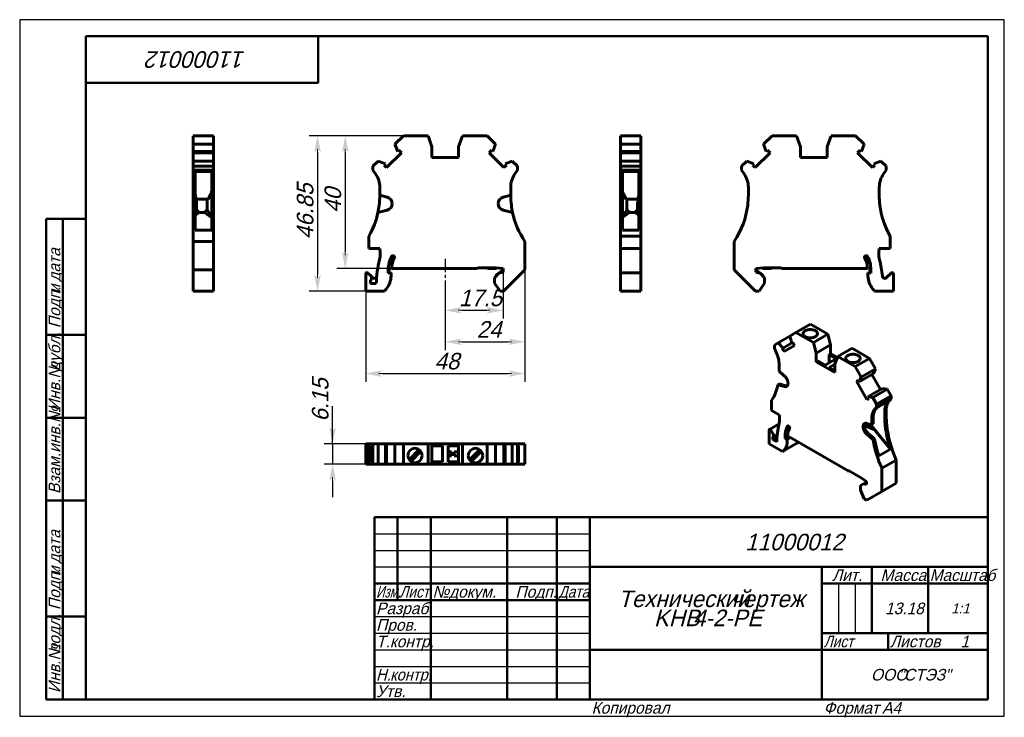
# Model space of a CAD drawing. Header units: millimetres. Extents: x 0 to 297, y 0 to 210.
import ezdxf

# ---------------------------------------------------------------- set-up
doc = ezdxf.new("R2010")
doc.units = ezdxf.units.MM
doc.linetypes.add('CENTER_per1_scale0.128346', pattern=[6.52, 4.075, -0.815, 0.815, -0.815])
doc.styles.add('TextStyle_1', font='T-FLEX Type A.TTF', dxfattribs={"oblique": 15, "height": 5})
doc.styles.add('TextStyle_2', font='T-FLEX Type A.TTF', dxfattribs={"oblique": 15, "height": 3.5})
doc.styles.add('TextStyle_3', font='T-FLEX Type A.TTF', dxfattribs={"width": 0.744064, "oblique": 15, "height": 3.5})
doc.styles.add('TextStyle_4', font='T-FLEX Type A.TTF', dxfattribs={"width": 0.883061, "oblique": 15, "height": 3.5})
doc.styles.add('TextStyle_5', font='T-FLEX Type A.TTF', dxfattribs={"width": 0.94413, "oblique": 15, "height": 3.5})
doc.styles.add('TextStyle_6', font='T-FLEX Type A.TTF', dxfattribs={"width": 0.98844, "oblique": 15, "height": 3.5})
doc.styles.add('TextStyle_7', font='T-FLEX Type A.TTF', dxfattribs={"oblique": 15, "height": 5})
doc.styles.add('TextStyle_8', font='T-FLEX Type A.TTF', dxfattribs={"oblique": 15, "height": 3})
doc.styles.add('TextStyle_9', font='T-FLEX Type A.TTF', dxfattribs={"oblique": 15, "height": 3.5})
doc.dimstyles.new('DIM_ST_1', dxfattribs={"dimtxt": 5, "dimasz": 5, "dimexe": 2.5, "dimexo": 0, "dimtad": 1, "dimrnd": 0.01, "dimdsep": 46, "dimtxsty": 'TextStyle_1', "dimblk": 'Arrow_3_C7_Status', "dimcen": 0.09, "dimclrd": 7, "dimclre": 7, "dimclrt": 7, "dimazin": 0, "dimtfac": 1, "dimtdec": 0, "dimtmove": 0, "dimatfit": 0, "dimldrblk": 'NONE', "dimfxl": 1, "dimtvp": 1, "dimtolj": 1, "dimarcsym": 0})
doc.dimstyles.new('DIM_ST_2', dxfattribs={"dimtxt": 5, "dimasz": 5, "dimexe": 2.5, "dimexo": 0, "dimtad": 1, "dimrnd": 0.01, "dimdsep": 46, "dimtxsty": 'TextStyle_1', "dimblk": 'Arrow_3_C7_Status', "dimcen": 0.09, "dimclrd": 7, "dimclre": 7, "dimclrt": 7, "dimazin": 0, "dimtfac": 1, "dimtdec": 0, "dimtmove": 0, "dimatfit": 0, "dimldrblk": 'NONE', "dimfxl": 1, "dimtvp": 1, "dimtolj": 1, "dimarcsym": 0})

# ---------------------------------------------------------------- blocks, each defined once
blk = doc.blocks.new('Arrow_3_C7_Status')
at = {"color": 7, "linetype": 'Continuous', "lineweight": 0}
blk.add_line((-1, 0), (-0.8, 0), dxfattribs=at)
at = {"color": 7}
blk.add_solid([(-1, -0.2), (0, 0), (-0.8, 0), (-1, 0.2)], dxfattribs=at)
blk = doc.blocks.new('*D5')
at = {"color": 7, "lineweight": -2}
for p, q in [((152.36, 134.55), (152.36, 110.38)), ((128.36, 131.4), (128.36, 110.38)), ((133.36, 112.88), (147.36, 112.88))]:
    blk.add_line(p, q, dxfattribs=at)
at = {"layer": 'Defpoints', "color": 0}
for p in [(152.36, 134.55), (128.36, 131.4), (152.36, 112.88)]:
    blk.add_point(p, dxfattribs=at)
at = {"color": 7, "lineweight": -2, "xscale": 5, "yscale": 5, "zscale": 5, "rotation": 180}
blk.add_blockref('Arrow_3_C7_Status', (128.36, 112.88), dxfattribs=at)
at = {"color": 7, "lineweight": -2, "xscale": 5, "yscale": 5, "zscale": 5}
blk.add_blockref('Arrow_3_C7_Status', (152.36, 112.88), dxfattribs=at)
blk = doc.blocks.new('_None')
blk = doc.blocks.new('*D6')
at = {"color": 7, "lineweight": -2}
for p, q in [((152.36, 134.55), (152.36, 100.81)), ((104.36, 128.15), (104.36, 100.81)), ((109.36, 103.31), (147.36, 103.31))]:
    blk.add_line(p, q, dxfattribs=at)
at = {"layer": 'Defpoints', "color": 0}
for p in [(152.36, 134.55), (104.36, 128.15), (152.36, 103.31)]:
    blk.add_point(p, dxfattribs=at)
at = {"color": 7, "lineweight": -2, "xscale": 5, "yscale": 5, "zscale": 5}
for p, rotation in [((104.36, 103.31), 180), ((152.36, 103.31), 360)]:
    blk.add_blockref('Arrow_3_C7_Status', p, dxfattribs=dict(at, rotation=rotation))
blk = doc.blocks.new('*D7')
at = {"color": 7, "lineweight": -2}
for p, q in [((115.76, 175), (87.34, 175)), ((89.84, 170), (89.84, 133.15)), ((104.36, 128.15), (87.34, 128.15))]:
    blk.add_line(p, q, dxfattribs=at)
at = {"layer": 'Defpoints', "color": 0}
for p in [(115.76, 175), (89.84, 128.15), (104.36, 128.15)]:
    blk.add_point(p, dxfattribs=at)
at = {"color": 7, "lineweight": -2, "xscale": 5, "yscale": 5, "zscale": 5}
for p, rotation in [((89.84, 175), 90.0000000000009), ((89.84, 128.15), 270.0000000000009)]:
    blk.add_blockref('Arrow_3_C7_Status', p, dxfattribs=dict(at, rotation=rotation))
blk = doc.blocks.new('*D8')
at = {"color": 7, "lineweight": -2}
for p, q in [((145.86, 133.9), (145.86, 119.87)), ((128.36, 131.4), (128.36, 119.87)), ((133.36, 122.37), (140.86, 122.37))]:
    blk.add_line(p, q, dxfattribs=at)
at = {"layer": 'Defpoints', "color": 0}
for p in [(145.86, 133.9), (128.36, 131.4), (145.86, 122.37)]:
    blk.add_point(p, dxfattribs=at)
at = {"color": 7, "lineweight": -2, "xscale": 5, "yscale": 5, "zscale": 5, "rotation": 180}
blk.add_blockref('Arrow_3_C7_Status', (128.36, 122.37), dxfattribs=at)
at = {"color": 7, "lineweight": -2, "xscale": 5, "yscale": 5, "zscale": 5}
blk.add_blockref('Arrow_3_C7_Status', (145.86, 122.37), dxfattribs=at)
blk = doc.blocks.new('*D9')
at = {"color": 7, "lineweight": -2}
for p, q in [((115.76, 175), (95.7, 175)), ((98.2, 170), (98.2, 140)), ((112.17, 135), (95.7, 135))]:
    blk.add_line(p, q, dxfattribs=at)
at = {"layer": 'Defpoints', "color": 0}
for p in [(115.76, 175), (98.2, 135), (112.17, 135)]:
    blk.add_point(p, dxfattribs=at)
at = {"color": 7, "lineweight": -2, "xscale": 5, "yscale": 5, "zscale": 5}
for p, rotation in [((98.2, 175), 90.0000000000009), ((98.2, 135), 270.0000000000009)]:
    blk.add_blockref('Arrow_3_C7_Status', p, dxfattribs=dict(at, rotation=rotation))
blk = doc.blocks.new('*D10')
at = {"color": 7, "lineweight": -2}
for p, q in [((94.39, 82.15), (94.39, 93.47)), ((94.39, 87.15), (94.39, 92.15)), ((104.36, 82.15), (91.89, 82.15)), ((94.39, 82.15), (94.39, 76)), ((105.05, 76), (91.89, 76)), ((94.39, 71), (94.39, 66))]:
    blk.add_line(p, q, dxfattribs=at)
at = {"layer": 'Defpoints', "color": 0}
for p in [(104.36, 82.15), (94.39, 76), (105.05, 76)]:
    blk.add_point(p, dxfattribs=at)
at = {"color": 7, "lineweight": -2, "xscale": 5, "yscale": 5, "zscale": 5}
for p, rotation in [((94.39, 82.15), 270.0000000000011), ((94.39, 76), 90.0000000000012)]:
    blk.add_blockref('Arrow_3_C7_Status', p, dxfattribs=dict(at, rotation=rotation))
blk = doc.blocks.new('_FR1Страница_1')
at = {"color": 7, "linetype": 'Continuous', "lineweight": 25}
for p, q in [((0, 210), (0, 0)), ((297, 210), (0, 210)), ((297, 0), (297, 210)), ((107, 55), (172, 55)), ((107, 50), (172, 50)), ((107, 45), (172, 45)), ((247, 40), (247, 25)), ((252, 40), (252, 25)), ((107, 30), (172, 30)), ((107, 25), (172, 25)), ((107, 20), (172, 20)), ((242, 20), (292, 20)), ((262, 20), (262, 20)), ((107, 15), (172, 15)), ((107, 10), (172, 10)), ((0, 0), (297, 0))]:
    blk.add_line(p, q, dxfattribs=at)
at = {"color": 7, "linetype": 'Continuous', "lineweight": 50}
for p, q in [((20, 5), (20, 205)), ((20, 205), (292, 205)), ((90, 191), (90, 205)), ((292, 205), (292, 5)), ((20, 191), (90, 191)), ((8, 5), (8, 150)), ((8, 150), (20, 150)), ((13, 150), (13, 5)), ((8, 115), (20, 115)), ((8, 90), (20, 90)), ((20, 65), (8, 65)), ((107, 5), (107, 60)), ((107, 60), (292, 60)), ((114, 60), (114, 35)), ((124, 60), (124, 5)), ((147, 60), (147, 5)), ((162, 60), (162, 5)), ((172, 60), (172, 5)), ((172, 45), (292, 45)), ((242, 45), (242, 5)), ((257, 45), (257, 25)), ((274, 45), (274, 25)), ((107, 40), (172, 40)), ((242, 40), (292, 40)), ((107, 35), (172, 35)), ((8, 30), (20, 30)), ((242, 25), (292, 25)), ((262, 25), (262, 20)), ((172, 20), (292, 20)), ((20, 5), (8, 5)), ((292, 5), (20, 5))]:
    blk.add_line(p, q, dxfattribs=at)
at = {"color": 7, "oblique": 15}
for s, height, rotation, style, p in [('11000012', 5, 180, 'TextStyle_7', (68.16, 200.5)), ('дата', 3.5, 90, 'TextStyle_2', (12.25, 131.01)), ('Подп.', 3.5, 90, 'TextStyle_2', (12.25, 117)), ('и', 3.5, 90, 'TextStyle_2', (12.25, 127.51)), ('дубл.', 3.5, 90, 'TextStyle_2', (12.25, 104.01)), ('Инв.№', 3.5, 90, 'TextStyle_2', (12.25, 92)), ('Взам.инв.№', 3.5, 90, 'TextStyle_2', (12.25, 67)), ('дата', 3.5, 90, 'TextStyle_2', (12.25, 46.01)), ('Подп.', 3.5, 90, 'TextStyle_2', (12.25, 32)), ('и', 3.5, 90, 'TextStyle_2', (12.25, 42.51)), ('подл.', 3.5, 90, 'TextStyle_2', (12.25, 19.01)), ('Инв.№', 3.5, 90, 'TextStyle_2', (12.25, 7))]:
    blk.add_text(s, height=height, rotation=rotation, dxfattribs=dict(at, style=style)).set_placement(p)
for s, height, style, p in [('11000012', 5, 'TextStyle_7', (218.84, 50)), ('Лит.', 3.5, 'TextStyle_2', (245.03, 40.76)), ('Масса', 3.5, 'TextStyle_2', (259.65, 40.76)), ('№', 3.5, 'TextStyle_2', (124.5, 35.75)), ('Подп.', 3.5, 'TextStyle_2', (149.53, 35.75)), ('докум.', 3.5, 'TextStyle_2', (129.5, 35.75)), ('Технический', 5, 'TextStyle_7', (180.55, 32.88)), ('чертеж', 5, 'TextStyle_7', (214.51, 32.88)), ('Разраб.', 3.5, 'TextStyle_2', (107.5, 30.75)), ('13.18', 3.5, 'TextStyle_2', (261.03, 30.75)), ('1:1', 3, 'TextStyle_8', (280.99, 31)), ('KHB', 5, 'TextStyle_7', (191.32, 27.12)), ('4-2-PE', 5, 'TextStyle_7', (203.11, 27.12)), ('Пров.', 3.5, 'TextStyle_2', (107.5, 25.75)), ('Т.контр.', 3.5, 'TextStyle_2', (107.5, 20.75)), ('Листов', 3.5, 'TextStyle_2', (262.5, 20.75)), ('1', 3.5, 'TextStyle_9', (283.78, 20.75)), ('ООО', 3.5, 'TextStyle_2', (256.78, 10.75)), ('"СТЭЗ"', 3.5, 'TextStyle_2', (265.03, 10.75)), ('Утв.', 3.5, 'TextStyle_2', (107.5, 5.75)), ('Копировал', 3.5, 'TextStyle_2', (172.5, 0.75)), ('Формат', 3.5, 'TextStyle_2', (242.5, 0.75)), ('A4', 3.5, 'TextStyle_2', (260.12, 0.75))]:
    blk.add_text(s, height=height, dxfattribs=dict(at, style=style)).set_placement(p)
for s, style, width, p in [('Масштаб', 'TextStyle_6', 0.98844, (274.5, 40.76)), ('Изм.', 'TextStyle_3', 0.744064, (107.5, 35.75)), ('Лист', 'TextStyle_4', 0.883061, (114.5, 35.75)), ('Дата', 'TextStyle_4', 0.883061, (162.5, 35.75)), ('Лист', 'TextStyle_4', 0.883061, (242.5, 20.75)), ('Н.', 'TextStyle_5', 0.94413, (107.5, 10.75)), ('контр.', 'TextStyle_5', 0.94413, (111.75, 10.75))]:
    blk.add_text(s, height=3.5, dxfattribs=dict(at, style=style, width=width)).set_placement(p)
blk = doc.blocks.new('Страница_1')
at = {"color": 7, "linetype": 'Continuous', "lineweight": 60}
for p, q in [((58.51, 175), (52.36, 175)), ((52.36, 172.426), (52.36, 175)), ((58.51, 172.426), (52.36, 172.426)), ((52.36, 170.284), (52.36, 172.426)), ((58.51, 172.426), (58.51, 175)), ((58.51, 170.284), (58.51, 172.426)), ((113.189, 172.426), (115.763, 175)), ((114.024, 170.284), (113.189, 172.426)), ((115.763, 175), (123.163, 175)), ((124.363, 171.703), (123.163, 175)), ((132.363, 171.703), (133.563, 175)), ((140.963, 175), (133.563, 175)), ((143.537, 172.426), (140.963, 175)), ((142.703, 170.284), (143.537, 172.426)), ((181.232, 175), (187.382, 175)), ((181.232, 175), (181.232, 172.426)), ((181.232, 172.426), (181.232, 170.284)), ((181.232, 172.426), (187.382, 172.426)), ((187.382, 172.426), (187.382, 175)), ((187.382, 170.284), (187.382, 172.426)), ((224.364, 172.426), (226.938, 175)), ((225.198, 170.284), (224.364, 172.426)), ((226.938, 175), (234.338, 175)), ((234.338, 175), (235.538, 171.703)), ((243.538, 171.703), (244.738, 175)), ((244.738, 175), (252.138, 175)), ((252.138, 175), (254.712, 172.426)), ((254.712, 172.426), (253.878, 170.284)), ((58.51, 170.284), (52.36, 170.284)), ((52.36, 169.9), (52.36, 170.282)), ((52.36, 169.9), (58.51, 169.9)), ((52.36, 167.394), (52.36, 169.9)), ((58.51, 169.9), (58.51, 170.282)), ((58.51, 167.394), (58.51, 169.9)), ((110.681, 165.428), (115.153, 169.9)), ((114.397, 170.657), (114.024, 170.284)), ((115.153, 169.9), (114.397, 170.657)), ((124.363, 168.5), (124.363, 171.703)), ((132.363, 171.703), (132.363, 168.5)), ((141.573, 169.9), (142.33, 170.657)), ((146.046, 165.428), (141.573, 169.9)), ((142.33, 170.657), (142.703, 170.284)), ((181.232, 170.284), (187.382, 170.284)), ((181.232, 170.282), (181.232, 169.9)), ((181.232, 169.9), (181.232, 167.394)), ((187.382, 169.9), (181.232, 169.9)), ((187.382, 169.9), (187.382, 170.282)), ((187.382, 167.394), (187.382, 169.9)), ((221.856, 165.428), (226.328, 169.9)), ((225.572, 170.657), (225.198, 170.284)), ((226.328, 169.9), (225.572, 170.657)), ((235.538, 171.703), (235.538, 168.5)), ((243.538, 168.5), (243.538, 171.703)), ((253.505, 170.657), (252.748, 169.9)), ((252.748, 169.9), (257.22, 165.428)), ((253.878, 170.284), (253.505, 170.657)), ((52.36, 165.8), (52.36, 167.392)), ((58.51, 167.392), (52.36, 167.392)), ((58.51, 165.8), (58.51, 167.392)), ((106.563, 165.8), (108.155, 167.392)), ((108.155, 167.392), (110.298, 166.558)), ((110.298, 166.558), (109.924, 166.184)), ((132.363, 168.5), (124.363, 168.5)), ((148.572, 167.392), (146.429, 166.558)), ((146.429, 166.558), (146.802, 166.184)), ((150.163, 165.8), (148.572, 167.392)), ((181.232, 167.392), (181.232, 165.8)), ((181.232, 167.392), (187.382, 167.392)), ((187.382, 165.8), (187.382, 167.392)), ((217.738, 165.8), (219.33, 167.392)), ((219.33, 167.392), (221.472, 166.558)), ((221.472, 166.558), (221.099, 166.184)), ((235.538, 168.5), (243.538, 168.5)), ((257.604, 166.558), (259.746, 167.392)), ((257.977, 166.184), (257.604, 166.558)), ((259.746, 167.392), (261.338, 165.8)), ((52.36, 165.8), (52.36, 164.6)), ((58.51, 165.8), (52.36, 165.8)), ((52.36, 164.6), (52.36, 163.481)), ((52.36, 164.6), (58.51, 164.6)), ((52.36, 159.466), (52.36, 163.481)), ((52.96, 163.481), (52.96, 164.275)), ((57.91, 164.275), (52.96, 164.275)), ((52.96, 159.466), (52.96, 163.481)), ((57.91, 164.275), (57.91, 163.481)), ((57.91, 159.466), (57.91, 163.481)), ((58.51, 164.6), (58.51, 165.8)), ((58.51, 163.481), (58.51, 164.6)), ((58.51, 159.466), (58.51, 163.481)), ((106.563, 165.8), (106.563, 164.6)), ((106.563, 164.6), (107.347, 163.481)), ((109.924, 166.184), (110.681, 165.428)), ((146.802, 166.184), (146.046, 165.428)), ((150.163, 164.6), (149.379, 163.481)), ((150.163, 165.8), (150.163, 164.6)), ((181.232, 165.8), (181.232, 164.6)), ((181.232, 165.8), (187.382, 165.8)), ((181.232, 164.6), (181.232, 163.481)), ((181.232, 164.6), (187.382, 164.6)), ((181.232, 159.466), (181.232, 163.481)), ((181.832, 164.275), (181.832, 163.481)), ((181.832, 164.275), (186.782, 164.275)), ((181.832, 159.466), (181.832, 163.481)), ((186.782, 163.481), (186.782, 164.275)), ((186.782, 159.466), (186.782, 163.481)), ((187.382, 165.8), (187.382, 164.6)), ((187.382, 164.6), (187.382, 163.481)), ((187.382, 159.466), (187.382, 163.481)), ((217.738, 164.6), (217.738, 165.8)), ((218.522, 163.481), (217.738, 164.6)), ((221.099, 166.184), (221.856, 165.428)), ((257.22, 165.428), (257.977, 166.184)), ((261.338, 164.6), (260.554, 163.481)), ((261.338, 165.8), (261.338, 164.6)), ((52.36, 157.105), (52.36, 159.466)), ((52.96, 157.105), (52.96, 159.466)), ((57.91, 159.466), (57.91, 157.1)), ((58.51, 157.1), (58.51, 159.466)), ((108.613, 157.105), (108.613, 159.466)), ((148.113, 157.105), (148.113, 159.466)), ((181.232, 159.466), (181.232, 157.1)), ((181.832, 159.466), (181.832, 157.1)), ((186.782, 157.105), (186.782, 159.466)), ((187.382, 157.105), (187.382, 159.466)), ((219.788, 157.1), (219.788, 159.466)), ((259.288, 159.466), (259.288, 157.1)), ((52.36, 157.105), (52.96, 157.105)), ((52.36, 157.105), (52.36, 156.497)), ((52.36, 156.497), (52.36, 154.566)), ((52.36, 154.566), (52.36, 154.535)), ((52.36, 154.535), (52.36, 152.603)), ((52.96, 157.105), (52.96, 156.497)), ((52.96, 156.497), (52.96, 154.566)), ((52.96, 154.566), (52.96, 154.535)), ((52.96, 154.535), (52.96, 152.603)), ((53.334, 155.908), (53.147, 156.423)), ((56.832, 155.908), (53.334, 155.908)), ((53.36, 155.908), (53.36, 152.085)), ((56.56, 155.908), (56.56, 152.65)), ((56.832, 155.908), (57.642, 157.344)), ((57.91, 154.054), (57.91, 157.1)), ((58.51, 154.054), (58.51, 157.1)), ((108.613, 157.105), (110.881, 156.497)), ((108.613, 157.103), (108.613, 157.1)), ((112.363, 154.566), (112.363, 154.535)), ((144.363, 154.566), (144.363, 154.535)), ((148.113, 157.105), (145.846, 156.497)), ((148.113, 157.103), (148.113, 157.1)), ((181.232, 154.054), (181.232, 157.1)), ((181.832, 154.054), (181.832, 157.1)), ((182.91, 155.908), (182.1, 157.344)), ((182.91, 155.908), (186.408, 155.908)), ((183.182, 155.908), (183.182, 152.65)), ((186.382, 155.1), (186.532, 155.25)), ((186.382, 155.1), (186.382, 152.085)), ((186.408, 155.908), (186.595, 156.423)), ((186.532, 155.908), (186.408, 155.908)), ((186.532, 155.25), (186.532, 155.908)), ((186.782, 157.105), (186.782, 156.497)), ((187.382, 157.105), (186.782, 157.105)), ((186.782, 156.497), (186.782, 154.566)), ((186.782, 154.566), (186.782, 154.535)), ((186.782, 154.535), (186.782, 152.603)), ((187.382, 157.105), (187.382, 156.497)), ((187.382, 156.497), (187.382, 154.566)), ((187.382, 154.566), (187.382, 154.535)), ((187.382, 154.535), (187.382, 152.603)), ((52.36, 152.603), (52.36, 151.846)), ((52.96, 151.846), (52.36, 151.846)), ((52.36, 143.156), (52.36, 151.846)), ((52.96, 152.603), (52.96, 151.846)), ((52.96, 146.5), (52.96, 151.846)), ((53.034, 151.062), (54.16, 151.85)), ((53.36, 152.085), (53.147, 151.486)), ((53.36, 152.65), (54.16, 151.85)), ((55.76, 151.85), (54.16, 151.85)), ((56.56, 152.65), (55.76, 151.85)), ((57.884, 150.362), (55.76, 151.85)), ((56.56, 152.65), (57.642, 151.082)), ((57.91, 146.5), (57.91, 154.054)), ((58.51, 143.156), (58.51, 154.054)), ((110.881, 152.603), (108.055, 151.846)), ((145.846, 152.603), (148.672, 151.846)), ((181.232, 144.774), (181.232, 154.054)), ((181.832, 146.5), (181.832, 154.054)), ((181.858, 150.362), (183.982, 151.85)), ((183.182, 152.65), (182.1, 151.082)), ((183.182, 152.65), (183.982, 151.85)), ((183.982, 151.85), (185.582, 151.85)), ((186.382, 152.65), (185.582, 151.85)), ((186.708, 151.062), (185.582, 151.85)), ((186.382, 152.085), (186.595, 151.486)), ((186.782, 152.603), (186.782, 151.846)), ((186.782, 146.5), (186.782, 151.846)), ((186.782, 151.846), (187.382, 151.846)), ((187.382, 152.603), (187.382, 151.846)), ((187.382, 144.774), (187.382, 151.846)), ((57.91, 146.5), (52.96, 146.5)), ((181.832, 146.5), (186.782, 146.5)), ((52.36, 143.156), (52.36, 134.55)), ((52.36, 143.156), (58.51, 143.156)), ((58.51, 134.55), (58.51, 143.156)), ((105.363, 144.774), (105.363, 141)), ((152.363, 143.156), (152.363, 134.55)), ((181.232, 144.774), (181.232, 141)), ((181.232, 144.774), (187.382, 144.774)), ((187.382, 144.774), (187.382, 141)), ((215.538, 134.55), (215.538, 143.156)), ((262.538, 144.774), (262.538, 141)), ((105.363, 141), (108.607, 141)), ((181.232, 141), (187.382, 141)), ((181.232, 139.475), (181.232, 141)), ((187.382, 139.475), (187.382, 141)), ((262.538, 141), (259.295, 141)), ((112.263, 135.905), (112.263, 138.745)), ((181.232, 137.643), (181.232, 139.475)), ((181.232, 137.643), (181.232, 133.709)), ((187.382, 137.643), (187.382, 139.475)), ((187.382, 137.643), (187.382, 133.709)), ((255.638, 138.745), (255.638, 135.905)), ((58.51, 134.55), (52.36, 134.55)), ((52.36, 128.15), (52.36, 134.55)), ((58.51, 128.15), (58.51, 134.55)), ((111.163, 134.7), (111.163, 133.622)), ((112.063, 133.7), (111.163, 133.622)), ((111.214, 135.392), (111.194, 135.419)), ((111.214, 135.392), (111.464, 135.107)), ((111.313, 134.4), (111.455, 134.542)), ((111.313, 134.08), (111.313, 134.4)), ((111.763, 134), (111.313, 134.08)), ((111.513, 134.683), (111.513, 134.975)), ((111.763, 133.674), (111.763, 134)), ((112.063, 133.144), (112.063, 133.7)), ((137.963, 135), (112.169, 135)), ((143.577, 135.2), (138.163, 135.2)), ((141.263, 135), (140.917, 135.2)), ((143.479, 135), (141.263, 135)), ((145.863, 134.55), (143.515, 132.906)), ((145.863, 135), (143.577, 135.2)), ((143.729, 135.067), (143.909, 135.171)), ((144.566, 133.553), (145.863, 133.9)), ((145.783, 135.007), (145.863, 134.55)), ((145.863, 133.9), (145.863, 135)), ((145.963, 128.15), (152.363, 134.55)), ((187.382, 133.707), (181.232, 133.707)), ((181.232, 133.707), (181.232, 133.307)), ((187.382, 133.707), (187.382, 133.307)), ((221.938, 128.15), (215.538, 134.55)), ((224.324, 135.2), (222.038, 135)), ((222.038, 134.55), (222.119, 135.007)), ((222.038, 135), (222.038, 133.9)), ((224.386, 132.906), (222.038, 134.55)), ((222.038, 133.9), (223.336, 133.553)), ((223.992, 135.171), (224.172, 135.067)), ((229.738, 135.2), (224.324, 135.2)), ((226.638, 135), (224.422, 135)), ((226.985, 135.2), (226.638, 135)), ((255.732, 135), (229.938, 135)), ((255.838, 133.144), (255.838, 133.7)), ((255.838, 133.7), (256.738, 133.622)), ((256.588, 134.08), (256.138, 134)), ((256.138, 134), (256.138, 133.674)), ((256.388, 134.975), (256.388, 134.683)), ((256.438, 135.107), (256.687, 135.392)), ((256.447, 134.542), (256.588, 134.4)), ((256.588, 134.4), (256.588, 134.08)), ((256.687, 135.392), (256.707, 135.419)), ((256.738, 133.622), (256.738, 134.7)), ((104.363, 133.307), (104.363, 128.15)), ((105.9, 132.737), (105.046, 133.59)), ((105.863, 130.5), (105.863, 131.429)), ((105.9, 132.737), (106.416, 132.221)), ((107.691, 132.66), (107.693, 132.684)), ((144.566, 133.553), (143.213, 132.2)), ((143.213, 130.55), (143.213, 132.2)), ((143.717, 132.704), (143.515, 132.906)), ((181.232, 133.307), (181.232, 128.15)), ((187.382, 133.307), (187.382, 128.15)), ((223.336, 133.553), (224.688, 132.2)), ((224.184, 132.704), (224.386, 132.906)), ((224.688, 132.2), (224.688, 130.55)), ((260.211, 132.66), (260.208, 132.684)), ((261.486, 132.221), (262.855, 133.59)), ((263.538, 133.307), (263.538, 128.15)), ((58.51, 128.15), (52.36, 128.15)), ((110.029, 128.15), (104.363, 128.15)), ((107.571, 130.5), (105.863, 130.5)), ((144.894, 128.15), (143.213, 130.55)), ((145.963, 128.15), (144.894, 128.15)), ((181.232, 128.15), (187.382, 128.15)), ((223.008, 128.15), (221.938, 128.15)), ((224.688, 130.55), (223.008, 128.15)), ((263.538, 128.15), (257.872, 128.15)), ((238.513, 118.181), (234.164, 115.67)), ((243.745, 115.16), (238.513, 118.181)), ((232.342, 114.618), (228.784, 112.564)), ((232.344, 114.619), (234.164, 115.67)), ((232.934, 112.529), (232.344, 114.619)), ((234.164, 115.67), (239.397, 112.649)), ((243.745, 115.16), (239.397, 112.649)), ((244.594, 111.978), (243.745, 115.16)), ((227.659, 111.914), (228.784, 112.564)), ((227.659, 111.914), (227.659, 110.934)), ((227.659, 110.934), (228.213, 109.7)), ((228.784, 112.564), (230.299, 111.008)), ((230.299, 111.008), (230.035, 110.856)), ((230.035, 110.856), (230.57, 109.929)), ((232.932, 112.528), (230.299, 111.008)), ((230.57, 109.929), (233.733, 111.755)), ((233.198, 112.682), (232.934, 112.529)), ((233.733, 111.755), (233.198, 112.682)), ((240.245, 109.467), (239.397, 112.649)), ((244.594, 111.978), (240.245, 109.467)), ((244.594, 109.363), (244.594, 111.978)), ((251.099, 110.914), (246.751, 108.403)), ((256.332, 107.893), (251.099, 110.914)), ((240.245, 106.852), (240.245, 109.467)), ((240.245, 106.852), (240.705, 107.117)), ((240.705, 107.117), (242.932, 105.831)), ((242.932, 105.831), (246.362, 107.811)), ((244.134, 109.097), (244.594, 109.363)), ((246.362, 107.811), (244.134, 109.097)), ((244.134, 109.097), (244.134, 106.525)), ((246.661, 108.169), (244.594, 109.363)), ((245.902, 106.201), (246.751, 108.403)), ((251.983, 105.382), (246.751, 108.403)), ((256.332, 107.893), (251.983, 105.382)), ((258.152, 104.74), (256.332, 107.893)), ((229.108, 103.978), (229.108, 105.905)), ((229.108, 103.978), (230.712, 102.556)), ((245.902, 103.586), (240.245, 106.852)), ((245.902, 106.158), (244.134, 105.137)), ((244.134, 105.137), (245.902, 104.117)), ((245.902, 106.201), (245.902, 103.586)), ((253.803, 102.23), (251.983, 105.382)), ((258.152, 104.74), (253.803, 102.23)), ((257.562, 103.331), (258.152, 104.74)), ((252.415, 100.969), (252.95, 101.278)), ((252.95, 101.278), (253.213, 100.821)), ((257.562, 103.331), (253.213, 100.821)), ((253.213, 100.821), (253.803, 102.23)), ((259.662, 98.459), (257.027, 103.023)), ((229.138, 100.156), (228.714, 99.911)), ((230.712, 99.376), (228.714, 99.911)), ((231.136, 99.621), (229.138, 100.156)), ((231.76, 100.373), (231.76, 100.348)), ((255.577, 95.491), (252.415, 100.969)), ((260.197, 98.768), (255.848, 96.257)), ((261.712, 98.575), (257.363, 96.064)), ((261.712, 98.575), (260.197, 98.768)), ((262.837, 96.625), (261.712, 98.575)), ((226.81, 95.236), (226.81, 92.155)), ((256.112, 95.8), (255.577, 95.491)), ((255.848, 96.257), (256.112, 95.8)), ((257.363, 96.064), (255.848, 96.257)), ((258.489, 94.114), (257.363, 96.064)), ((262.837, 96.625), (258.489, 94.114)), ((258.489, 93.135), (262.837, 95.645)), ((258.551, 92.991), (262.252, 95.228)), ((262.252, 95.228), (258.752, 93.207)), ((262.252, 95.228), (261.859, 94.806)), ((262.283, 95.051), (262.837, 95.645)), ((262.837, 95.645), (262.837, 96.625)), ((226.81, 92.155), (229.104, 90.831)), ((258.489, 93.135), (257.934, 92.541)), ((258.359, 92.785), (258.752, 93.207)), ((258.489, 94.114), (258.489, 93.135)), ((261.388, 90.359), (261.388, 92.29)), ((257.039, 87.852), (257.039, 89.779)), ((257.463, 88.097), (257.463, 90.024)), ((260.964, 92.045), (260.964, 90.114)), ((226.103, 86.282), (226.103, 82.071)), ((229.054, 88.121), (226.186, 86.465)), ((227.19, 85.189), (226.586, 86.234)), ((254.387, 87.309), (254.387, 87.284)), ((254.812, 87.554), (254.812, 87.529)), ((257.925, 86.345), (254.815, 87.653)), ((257.039, 87.852), (255.436, 88.281)), ((255.916, 88.153), (257.273, 87.111)), ((257.039, 87.852), (257.463, 88.097)), ((227.164, 83.378), (227.164, 84.136)), ((227.164, 83.378), (228.435, 84.111)), ((228.371, 82.68), (227.164, 83.378)), ((227.19, 84.149), (228.503, 84.908)), ((230.911, 84.643), (230.911, 83.762)), ((230.911, 83.762), (231.886, 84.325)), ((231.548, 83.459), (230.911, 83.762)), ((232.467, 83.99), (231.548, 83.459)), ((231.548, 83.005), (231.548, 83.459)), ((249.862, 73.947), (231.623, 84.477)), ((255.436, 85.102), (257.434, 83.33)), ((255.86, 85.347), (257.858, 83.575)), ((257.858, 83.575), (257.434, 83.33)), ((262.631, 80.496), (258.17, 86.073)), ((105.046, 82.15), (104.363, 82.15)), ((104.363, 76), (104.363, 82.15)), ((105.361, 82.15), (105.046, 82.15)), ((105.363, 82.15), (105.363, 76)), ((105.363, 82.15), (106.561, 82.15)), ((106.255, 81.55), (106.255, 76.6)), ((106.255, 81.55), (106.563, 81.55)), ((108.155, 82.15), (106.563, 82.15)), ((106.563, 82.15), (106.563, 76)), ((108.155, 82.15), (108.155, 76)), ((110.298, 82.15), (108.155, 82.15)), ((110.298, 82.15), (110.298, 76)), ((110.681, 82.15), (110.3, 82.15)), ((110.681, 76), (110.681, 82.15)), ((113.187, 82.15), (110.681, 82.15)), ((113.189, 82.15), (113.189, 76)), ((115.763, 82.15), (113.189, 82.15)), ((123.163, 82.15), (115.763, 82.15)), ((115.763, 82.15), (115.763, 76)), ((120.509, 80.366), (117.473, 77.33)), ((124.363, 82.15), (123.163, 82.15)), ((123.163, 82.15), (123.163, 76)), ((124.363, 82.15), (124.363, 76)), ((132.363, 82.15), (124.363, 82.15)), ((127.513, 81.5), (124.363, 81.5)), ((127.513, 76.65), (127.513, 81.5)), ((129.213, 81.5), (129.213, 76.65)), ((132.363, 81.5), (129.213, 81.5)), ((133.563, 82.15), (132.363, 82.15)), ((132.363, 82.15), (132.363, 76)), ((140.963, 82.15), (133.563, 82.15)), ((133.563, 82.15), (133.563, 76)), ((138.759, 80.366), (135.723, 77.33)), ((143.537, 82.15), (140.963, 82.15)), ((140.963, 82.15), (140.963, 76)), ((143.537, 82.15), (143.537, 76)), ((146.046, 82.15), (143.539, 82.15)), ((146.427, 82.15), (146.046, 82.15)), ((146.046, 76), (146.046, 82.15)), ((146.429, 82.15), (146.429, 76)), ((148.572, 82.15), (146.429, 82.15)), ((150.163, 82.15), (148.572, 82.15)), ((148.572, 82.15), (148.572, 76)), ((150.163, 82.15), (150.163, 76)), ((150.472, 81.55), (150.163, 81.55)), ((152.363, 82.15), (150.165, 82.15)), ((150.472, 81.55), (150.472, 76.6)), ((152.363, 76), (152.363, 82.15)), ((230.11, 79.758), (226.103, 82.071)), ((234.458, 82.269), (230.11, 79.758)), ((262.631, 80.496), (259.131, 78.475)), ((117.968, 76.835), (121.004, 79.871)), ((129.244, 79.675), (129.213, 79.675)), ((129.213, 78.475), (129.244, 78.475)), ((130.213, 79.675), (129.244, 79.675)), ((130.213, 78.475), (129.244, 78.475)), ((130.213, 78.475), (130.213, 79.675)), ((131.013, 79.675), (131.013, 78.475)), ((131.983, 79.675), (131.013, 79.675)), ((131.983, 78.475), (131.013, 78.475)), ((131.983, 79.675), (132.363, 79.675)), ((132.363, 78.475), (131.983, 78.475)), ((136.218, 76.835), (139.254, 79.871)), ((260.044, 74.728), (264.393, 77.238)), ((264.393, 70.212), (264.393, 77.238)), ((105.046, 76), (104.363, 76)), ((105.361, 76), (105.046, 76)), ((105.363, 76), (106.561, 76)), ((106.255, 76.6), (106.563, 76.6)), ((106.563, 76), (108.155, 76)), ((108.155, 76), (110.298, 76)), ((110.3, 76), (110.681, 76)), ((110.681, 76), (113.187, 76)), ((113.189, 76), (115.763, 76)), ((115.763, 76), (123.163, 76)), ((124.363, 76), (123.163, 76)), ((124.363, 76.65), (127.513, 76.65)), ((132.363, 76), (124.363, 76)), ((129.213, 76.65), (132.363, 76.65)), ((132.363, 76), (133.563, 76)), ((140.963, 76), (133.563, 76)), ((143.537, 76), (140.963, 76)), ((146.046, 76), (143.539, 76)), ((146.427, 76), (146.046, 76)), ((148.572, 76), (146.429, 76)), ((150.163, 76), (148.572, 76)), ((150.472, 76.6), (150.163, 76.6)), ((152.363, 76), (150.165, 76)), ((260.044, 74.728), (260.044, 67.701)), ((249.962, 73.937), (250.062, 73.995)), ((253.832, 71.818), (250.003, 74.029)), ((255.448, 70.722), (253.832, 71.818)), ((254.53, 70.07), (253.574, 69.518)), ((253.574, 68.17), (253.574, 69.518)), ((255.448, 70.599), (254.53, 70.07)), ((254.53, 70.07), (255.448, 69.824)), ((255.448, 69.824), (255.448, 70.722)), ((264.393, 70.212), (260.044, 67.701)), ((254.763, 65.525), (253.574, 68.17)), ((255.519, 65.088), (254.763, 65.525)), ((255.519, 65.088), (260.044, 67.701))]:
    blk.add_line(p, q, dxfattribs=at)
at = {"color": 7, "linetype": 'CENTER_per1_scale0.128346', "lineweight": 25}
blk.add_line((128.363, 137.915), (128.363, 131.395), dxfattribs=at)
blk.add_line((128.363, 137.915), (128.363, 131.395), dxfattribs=at)
at = {"color": 7, "lineweight": 60, "flags": 128}
for points in [[(57.642, 151.082), (57.681, 151.021), (57.718, 150.954), (57.751, 150.882), (57.781, 150.806), (57.809, 150.724), (57.832, 150.64), (57.853, 150.551), (57.87, 150.459), (57.884, 150.362)], [(182.1, 151.082), (182.061, 151.021), (182.024, 150.954), (181.991, 150.882), (181.961, 150.806), (181.934, 150.724), (181.91, 150.64), (181.889, 150.551), (181.872, 150.459), (181.858, 150.362)], [(236.922, 116.201), (236.838, 116.15), (236.759, 116.096), (236.686, 116.039), (236.618, 115.981), (236.556, 115.92), (236.5, 115.858), (236.45, 115.793), (236.407, 115.728), (236.37, 115.66), (236.339, 115.592), (236.316, 115.523), (236.299, 115.453), (236.288, 115.383), (236.285, 115.313), (236.288, 115.242), (236.299, 115.172), (236.316, 115.102), (236.339, 115.033), (236.37, 114.965), (236.407, 114.898), (236.45, 114.832), (236.5, 114.768), (236.556, 114.705), (236.618, 114.645), (236.686, 114.586), (236.759, 114.53), (236.838, 114.476), (236.922, 114.425), (237.011, 114.376), (237.104, 114.331), (237.201, 114.289), (237.303, 114.25), (237.408, 114.214), (237.516, 114.181), (237.628, 114.153), (237.741, 114.128), (237.858, 114.106), (237.976, 114.089), (238.096, 114.075), (238.216, 114.065), (238.338, 114.059), (238.46, 114.057), (238.582, 114.059), (238.703, 114.065), (238.824, 114.075), (238.944, 114.089), (239.062, 114.106), (239.178, 114.128), (239.292, 114.153), (239.404, 114.181), (239.512, 114.214), (239.617, 114.25), (239.718, 114.289), (239.816, 114.331), (239.909, 114.376), (239.998, 114.425)], [(239.998, 114.425), (240.082, 114.476), (240.16, 114.53), (240.234, 114.586), (240.301, 114.645), (240.363, 114.705), (240.419, 114.768), (240.469, 114.832), (240.513, 114.898), (240.55, 114.965), (240.58, 115.033), (240.604, 115.102), (240.621, 115.172), (240.631, 115.242), (240.635, 115.313), (240.631, 115.383), (240.621, 115.453), (240.604, 115.523), (240.58, 115.592), (240.55, 115.66), (240.513, 115.728), (240.469, 115.793), (240.419, 115.858), (240.363, 115.92), (240.301, 115.981), (240.234, 116.039), (240.16, 116.096), (240.082, 116.15), (239.998, 116.201), (239.909, 116.249), (239.816, 116.295), (239.718, 116.337), (239.617, 116.376), (239.512, 116.412), (239.404, 116.444), (239.292, 116.473), (239.178, 116.498), (239.062, 116.519), (238.944, 116.537), (238.824, 116.551), (238.703, 116.561), (238.582, 116.567), (238.46, 116.569), (238.338, 116.567), (238.216, 116.561), (238.096, 116.551), (237.976, 116.537), (237.858, 116.519), (237.741, 116.498), (237.628, 116.473), (237.516, 116.444), (237.408, 116.412), (237.303, 116.376), (237.201, 116.337), (237.104, 116.295), (237.011, 116.249), (236.922, 116.201)], [(249.827, 108.75), (249.743, 108.699), (249.664, 108.645), (249.591, 108.589), (249.523, 108.53), (249.461, 108.47), (249.405, 108.407), (249.355, 108.343), (249.312, 108.277), (249.275, 108.21), (249.244, 108.142), (249.22, 108.073), (249.203, 108.003), (249.193, 107.933), (249.19, 107.862), (249.193, 107.792), (249.203, 107.722), (249.22, 107.652), (249.244, 107.583), (249.275, 107.515), (249.312, 107.448), (249.355, 107.382), (249.405, 107.317), (249.461, 107.255), (249.523, 107.194), (249.591, 107.136), (249.664, 107.079), (249.743, 107.026), (249.827, 106.974), (249.915, 106.926), (250.008, 106.88), (250.106, 106.838), (250.207, 106.799), (250.312, 106.763), (250.421, 106.731), (250.532, 106.702), (250.646, 106.677), (250.762, 106.656), (250.881, 106.638), (251, 106.624), (251.121, 106.614), (251.243, 106.608), (251.365, 106.607), (251.487, 106.608), (251.608, 106.614), (251.729, 106.624), (251.849, 106.638), (251.967, 106.656), (252.083, 106.677), (252.197, 106.702), (252.308, 106.731), (252.417, 106.763), (252.522, 106.799), (252.623, 106.838), (252.721, 106.88), (252.814, 106.926), (252.903, 106.974)], [(252.903, 106.974), (252.986, 107.026), (253.065, 107.079), (253.138, 107.136), (253.206, 107.194), (253.268, 107.255), (253.324, 107.317), (253.374, 107.382), (253.417, 107.448), (253.455, 107.515), (253.485, 107.583), (253.509, 107.652), (253.526, 107.722), (253.536, 107.792), (253.54, 107.862), (253.536, 107.933), (253.526, 108.003), (253.509, 108.073), (253.485, 108.142), (253.455, 108.21), (253.417, 108.277), (253.374, 108.343), (253.324, 108.407), (253.268, 108.47), (253.206, 108.53), (253.138, 108.589), (253.065, 108.645), (252.986, 108.699), (252.903, 108.75), (252.814, 108.799), (252.721, 108.844), (252.623, 108.886), (252.522, 108.926), (252.417, 108.961), (252.308, 108.994), (252.197, 109.022), (252.083, 109.048), (251.967, 109.069), (251.849, 109.087), (251.729, 109.1), (251.608, 109.11), (251.487, 109.116), (251.365, 109.118), (251.243, 109.116), (251.121, 109.11), (251, 109.1), (250.881, 109.087), (250.762, 109.069), (250.646, 109.048), (250.532, 109.022), (250.421, 108.994), (250.312, 108.961), (250.207, 108.926), (250.106, 108.886), (250.008, 108.844), (249.915, 108.799), (249.827, 108.75)], [(230.712, 102.556), (230.786, 102.488), (230.858, 102.416), (230.929, 102.34), (230.999, 102.261), (231.066, 102.179), (231.131, 102.094), (231.194, 102.006), (231.255, 101.916), (231.313, 101.823), (231.367, 101.729), (231.419, 101.633), (231.468, 101.536), (231.513, 101.438), (231.555, 101.339), (231.593, 101.239), (231.628, 101.14), (231.658, 101.04), (231.685, 100.941), (231.708, 100.843), (231.726, 100.746), (231.741, 100.65), (231.752, 100.556), (231.758, 100.463), (231.76, 100.373)], [(231.76, 100.348), (231.758, 100.26), (231.752, 100.175), (231.741, 100.093), (231.726, 100.014), (231.708, 99.939), (231.685, 99.867), (231.658, 99.799), (231.628, 99.735), (231.593, 99.675), (231.555, 99.619), (231.513, 99.569), (231.468, 99.523), (231.419, 99.482), (231.367, 99.446), (231.313, 99.415), (231.255, 99.389), (231.194, 99.368), (231.131, 99.353), (231.066, 99.344), (230.999, 99.339), (230.929, 99.34), (230.858, 99.347), (230.786, 99.359), (230.712, 99.376)], [(231.535, 99.595), (231.49, 99.588), (231.423, 99.584), (231.354, 99.585), (231.283, 99.592), (231.21, 99.604), (231.136, 99.621)], [(261.388, 92.29), (261.39, 92.452), (261.396, 92.611), (261.406, 92.768), (261.42, 92.922), (261.438, 93.073), (261.46, 93.221), (261.491, 93.392), (261.528, 93.558), (261.57, 93.719), (261.617, 93.876), (261.661, 94.005), (261.709, 94.131), (261.761, 94.252), (261.817, 94.37), (261.876, 94.483), (261.939, 94.593), (262.018, 94.717), (262.101, 94.834), (262.19, 94.946), (262.283, 95.051)], [(257.039, 89.779), (257.041, 89.941), (257.047, 90.1), (257.057, 90.257), (257.071, 90.411), (257.089, 90.562), (257.111, 90.71), (257.142, 90.881), (257.179, 91.047), (257.221, 91.209), (257.268, 91.365), (257.313, 91.495), (257.361, 91.62), (257.413, 91.741), (257.468, 91.859), (257.527, 91.973), (257.59, 92.082), (257.669, 92.206), (257.753, 92.324), (257.841, 92.435), (257.934, 92.541)], [(257.463, 90.024), (257.465, 90.186), (257.471, 90.345), (257.481, 90.502), (257.495, 90.656), (257.514, 90.807), (257.536, 90.955), (257.567, 91.126), (257.603, 91.292), (257.645, 91.454), (257.692, 91.61), (257.737, 91.74), (257.785, 91.865), (257.837, 91.986), (257.892, 92.104), (257.952, 92.218), (258.015, 92.327), (258.093, 92.451), (258.177, 92.568), (258.265, 92.68), (258.359, 92.785)], [(260.964, 92.045), (260.966, 92.207), (260.972, 92.366), (260.982, 92.523), (260.996, 92.677), (261.014, 92.828), (261.036, 92.976), (261.067, 93.147), (261.103, 93.313), (261.145, 93.475), (261.193, 93.631), (261.237, 93.76), (261.285, 93.886), (261.337, 94.007), (261.393, 94.125), (261.452, 94.238), (261.515, 94.348), (261.594, 94.472), (261.677, 94.589), (261.766, 94.701), (261.859, 94.806)], [(226.586, 86.234), (226.565, 86.268), (226.543, 86.299), (226.519, 86.33), (226.494, 86.358), (226.468, 86.384), (226.441, 86.407), (226.414, 86.428), (226.386, 86.445), (226.358, 86.46), (226.331, 86.471), (226.304, 86.479), (226.278, 86.483), (226.253, 86.484), (226.229, 86.481), (226.207, 86.475), (226.186, 86.465), (226.167, 86.452), (226.151, 86.436), (226.137, 86.417), (226.125, 86.394), (226.115, 86.37), (226.109, 86.343), (226.105, 86.313), (226.103, 86.282)], [(231.594, 87.421), (231.521, 87.298), (231.452, 87.171), (231.387, 87.04), (231.326, 86.904), (231.269, 86.765), (231.217, 86.623), (231.169, 86.478), (231.125, 86.33), (231.085, 86.177), (231.048, 86.018), (231.016, 85.856), (230.988, 85.69), (230.964, 85.521), (230.945, 85.348), (230.93, 85.176), (230.92, 85.001), (230.914, 84.823), (230.911, 84.643)], [(232.26, 86.845), (232.258, 86.891), (232.251, 86.939), (232.24, 86.989), (232.226, 87.039), (232.207, 87.09), (232.185, 87.14), (232.159, 87.189), (232.13, 87.236), (232.099, 87.281), (232.065, 87.323), (232.029, 87.361), (231.991, 87.396), (231.953, 87.427), (231.914, 87.453), (231.875, 87.474), (231.836, 87.49), (231.798, 87.5), (231.762, 87.505), (231.727, 87.504), (231.695, 87.498), (231.665, 87.487), (231.638, 87.47), (231.614, 87.448), (231.594, 87.421)], [(232.219, 86.678), (232.144, 86.552), (232.074, 86.42), (232.009, 86.283), (231.949, 86.142), (231.893, 85.995), (231.843, 85.843), (231.797, 85.687), (231.757, 85.526), (231.722, 85.361), (231.692, 85.192), (231.667, 85.019), (231.647, 84.842), (231.632, 84.661), (231.623, 84.477)], [(232.219, 86.678), (232.236, 86.713), (232.249, 86.753), (232.257, 86.797), (232.26, 86.845)], [(255.436, 88.281), (255.362, 88.299), (255.289, 88.311), (255.218, 88.317), (255.149, 88.318), (255.081, 88.314), (255.016, 88.304), (254.953, 88.289), (254.893, 88.269), (254.835, 88.243), (254.78, 88.212), (254.728, 88.176), (254.68, 88.135), (254.634, 88.089), (254.593, 88.038), (254.554, 87.983), (254.52, 87.923), (254.489, 87.859), (254.462, 87.791), (254.44, 87.719), (254.421, 87.643), (254.406, 87.564), (254.396, 87.482), (254.39, 87.397), (254.387, 87.309)], [(254.387, 87.284), (254.39, 87.194), (254.396, 87.102), (254.406, 87.007), (254.421, 86.911), (254.44, 86.814), (254.462, 86.716), (254.489, 86.617), (254.52, 86.518), (254.554, 86.418), (254.593, 86.319), (254.634, 86.22), (254.68, 86.121), (254.728, 86.024), (254.78, 85.928), (254.835, 85.834), (254.893, 85.742), (254.953, 85.651), (255.016, 85.564), (255.081, 85.478), (255.149, 85.396), (255.218, 85.317), (255.289, 85.242), (255.362, 85.17), (255.436, 85.102)], [(255.037, 88.307), (255.017, 88.283), (254.979, 88.228), (254.944, 88.168), (254.914, 88.104), (254.887, 88.036), (254.864, 87.964), (254.845, 87.888), (254.831, 87.809), (254.82, 87.727), (254.814, 87.642), (254.812, 87.554)], [(254.812, 87.529), (254.814, 87.439), (254.82, 87.347), (254.831, 87.252), (254.845, 87.156), (254.864, 87.059), (254.887, 86.961), (254.914, 86.862), (254.944, 86.763), (254.979, 86.663), (255.017, 86.564), (255.059, 86.465), (255.104, 86.366), (255.153, 86.269), (255.204, 86.173), (255.259, 86.079), (255.317, 85.987), (255.377, 85.896), (255.44, 85.809), (255.505, 85.723), (255.573, 85.641), (255.642, 85.562), (255.713, 85.487), (255.786, 85.415), (255.86, 85.347)], [(227.164, 84.136), (227.196, 84.153), (227.226, 84.174), (227.253, 84.199), (227.279, 84.227), (227.301, 84.259), (227.321, 84.294), (227.337, 84.332), (227.351, 84.373), (227.362, 84.416), (227.37, 84.462), (227.374, 84.511), (227.376, 84.561)], [(227.376, 84.561), (227.374, 84.62), (227.368, 84.681), (227.358, 84.743), (227.345, 84.807), (227.328, 84.871), (227.307, 84.935), (227.282, 85), (227.254, 85.064), (227.223, 85.127), (227.19, 85.189)], [(230.756, 80.361), (230.84, 80.468), (230.92, 80.581), (230.995, 80.699), (231.066, 80.823), (231.132, 80.951), (231.192, 81.083), (231.248, 81.219), (231.299, 81.36), (231.346, 81.505), (231.388, 81.657), (231.426, 81.814), (231.458, 81.975), (231.486, 82.14), (231.509, 82.308), (231.526, 82.478), (231.538, 82.65), (231.545, 82.826), (231.548, 83.005)], [(250.003, 74.029), (250.001, 73.998), (249.993, 73.972), (249.98, 73.952), (249.962, 73.937), (249.941, 73.929), (249.916, 73.928), (249.89, 73.934), (249.862, 73.947)]]:
    blk.add_lwpolyline(points, dxfattribs=at)
at = {"color": 7, "linetype": 'Continuous', "lineweight": 60}
for centre, radius, start, end in [((101.613, 159.466), 7, 0, 35), ((155.113, 159.466), 7, 145, 180), ((212.788, 159.466), 7, 360, 35), ((266.288, 159.466), 7, 145, 180), ((56.094, 157.49), 3.134, 179.98952, 199.90038), ((55.827, 158.366), 2.083, 330.61961, 0.03322), ((183.915, 158.366), 2.083, 179.96678, 209.38039), ((183.648, 157.49), 3.134, 340.09962, 0.01048), ((83.613, 157.1), 25, 353, 0), ((110.363, 154.566), 2, 0, 75), ((110.363, 154.535), 2, 285, 0), ((146.363, 154.566), 2, 105, 180.00001), ((146.363, 154.535), 2, 180, 255), ((173.113, 157.1), 25, 180, 187), ((194.788, 157.1), 25, 353, 360), ((284.288, 157.1), 25, 180, 187), ((55.872, 150.533), 2.887, 160.73426, 169.44776), ((83.613, 157.1), 25, 330.45864, 347.86725), ((83.614, 157.103), 25, 347.78851, 352.99382), ((173.113, 157.103), 25, 187.00576, 192.21689), ((173.113, 157.1), 25, 192.13275, 213.90126), ((183.87, 150.533), 2.887, 10.55224, 19.26574), ((194.788, 157.1), 25, 326.09874, 353), ((284.288, 157.1), 25, 187, 209.54136), ((54.022, 150.672), 1.062, 158.43841, 179.80302), ((57.216, 150.175), 0.694, 0.07544, 15.65717), ((182.526, 150.175), 0.694, 164.34283, 179.92456), ((185.72, 150.672), 1.062, 0.19698, 21.56159), ((101.263, 139.475), 7.5, 0, 11.73422), ((266.638, 139.475), 7.5, 168.26578, 180), ((139.663, 129.8), 32.1, 165.85889, 178.75046), ((101.263, 139.475), 7.5, 345.85889, 0), ((119.463, 134.7), 8.3, 152.09877, 180), ((112.57, 138.35), 0.5, 0, 152.09877), ((119.463, 134.7), 7.3, 152.09877, 177.64472), ((112.57, 138.35), 0.5, 332.09877, 360), ((255.331, 138.35), 0.5, 27.90123, 180), ((255.331, 138.35), 0.5, 180, 207.90123), ((248.438, 134.7), 7.3, 2.35528, 27.90123), ((248.438, 134.7), 8.3, 360, 27.90123), ((266.638, 139.475), 7.5, 180, 194.14111), ((228.238, 129.8), 32.1, 5.15339, 14.14111), ((104.763, 133.307), 0.4, 45, 180), ((111.313, 134.683), 0.2, 315, 359.99998), ((111.313, 134.975), 0.2, 0.00001, 41.18593), ((137.963, 135.2), 0.2, 270, 359.99998), ((143.479, 135.5), 0.5, 270, 300), ((224.422, 135.5), 0.5, 240, 270), ((229.938, 135.2), 0.2, 180.00002, 270), ((256.588, 134.975), 0.2, 138.81407, 180), ((256.588, 134.683), 0.2, 180.00002, 225), ((263.138, 133.307), 0.4, 0, 135), ((105.263, 132.1), 0.9, 311.81031, 0), ((105.263, 132.1), 0.9, 0.00001, 45), ((106.946, 132.751), 0.75, 225, 353), ((105.063, 133.144), 7, 327.14012, 0), ((262.838, 133.144), 7, 180, 212.85988), ((260.955, 132.751), 0.75, 187, 315), ((102.963, 134.5), 9.5, 318.05468, 327.14012), ((264.938, 134.5), 9.5, 212.85988, 221.94532), ((219.573, 105.659), 9.539, 1.47821, 25.06554), ((216.036, 102.347), 12.91, 326.57539, 349.12391), ((223.394, 89.477), 5.821, 346.49793, 0.43603), ((221.044, 89.489), 8.171, 0.22601, 9.45037), ((286.716, 90.152), 25.752, 180.08529, 185.79915), ((287.14, 90.397), 25.752, 180.08529, 185.79915), ((252.829, 82.373), 24.46, 166.41471, 179.27907), ((255.535, 84.971), 2.757, 29.88338, 50.9133), ((255.64, 84.048), 3.24, 38.67892, 45.15188), ((294.37, 91.101), 33.463, 186.0912, 198.4761), ((297.109, 91.813), 35.816, 186.44106, 204.01215), ((294.066, 89.749), 37.19, 189.93889, 203.8222), ((292.346, 89.474), 34.988, 189.70689, 198.32198), ((119.238, 78.6), 2.175, 0, 180), ((137.488, 78.6), 2.175, 0, 179.99999), ((228.172, 82.484), 3.344, 305.41509, 320.60197), ((232.516, 84.991), 3.344, 305.51187, 314.54367), ((119.238, 78.6), 2.175, 180, 0), ((137.488, 78.6), 2.175, 179.99999, 0)]:
    blk.add_arc(centre, radius, start, end, dxfattribs=at)
blk.add_blockref('_FR1Страница_1', (0, 0))
at = {"color": 7, "style": 'TextStyle_1', "oblique": 15}
for s, p in [('46.85', (88.593, 143.828)), ('40', (96.953, 151.785)), ('6.15', (93.143, 88.82))]:
    blk.add_text(s, height=5, rotation=90, dxfattribs=at).set_placement(p)
for s, p in [('17.5', (132.468, 123.615)), ('24', (137.878, 114.125)), ('48', (125.148, 104.555))]:
    blk.add_text(s, height=5, dxfattribs=at).set_placement(p)
for base, p1, p2, dimstyle, picture, middle in [((89.843, 128.15), (115.763, 175), (104.363, 128.15), 'DIM_ST_1', '*D7', (89.843, 150.615)), ((98.203, 135), (115.763, 175), (112.169, 135), 'DIM_ST_1', '*D9', (98.203, 155)), ((94.393, 76), (104.363, 82.15), (105.046, 76), 'DIM_ST_2', '*D10', (94.393, 93.465))]:
    dim = blk.add_linear_dim(base=base, p1=p1, p2=p2, angle=270, text=' ', dimstyle=dimstyle)
    dim.commit()
    dim.dimension.update_dxf_attribs({"geometry": picture, "text_midpoint": middle, "dimtype": 160})
for base, p1, p2, picture, middle in [((152.363, 103.305), (104.363, 128.15), (152.363, 134.55), '*D6', (128.363, 103.305)), ((152.363, 112.875), (128.363, 131.395), (152.363, 134.55), '*D5', (141.093, 112.875)), ((145.863, 122.365), (128.363, 131.395), (145.863, 133.9), '*D8', (137.113, 122.365))]:
    dim = blk.add_linear_dim(base=base, p1=p1, p2=p2, text=' ', dimstyle='DIM_ST_1')
    dim.commit()
    dim.dimension.update_dxf_attribs({"geometry": picture, "text_midpoint": middle, "dimtype": 160})

msp = doc.modelspace()

# ---------------------------------------------------------------- block references
msp.add_blockref('Страница_1', (0, 0))

doc.saveas('drawing.dxf')
